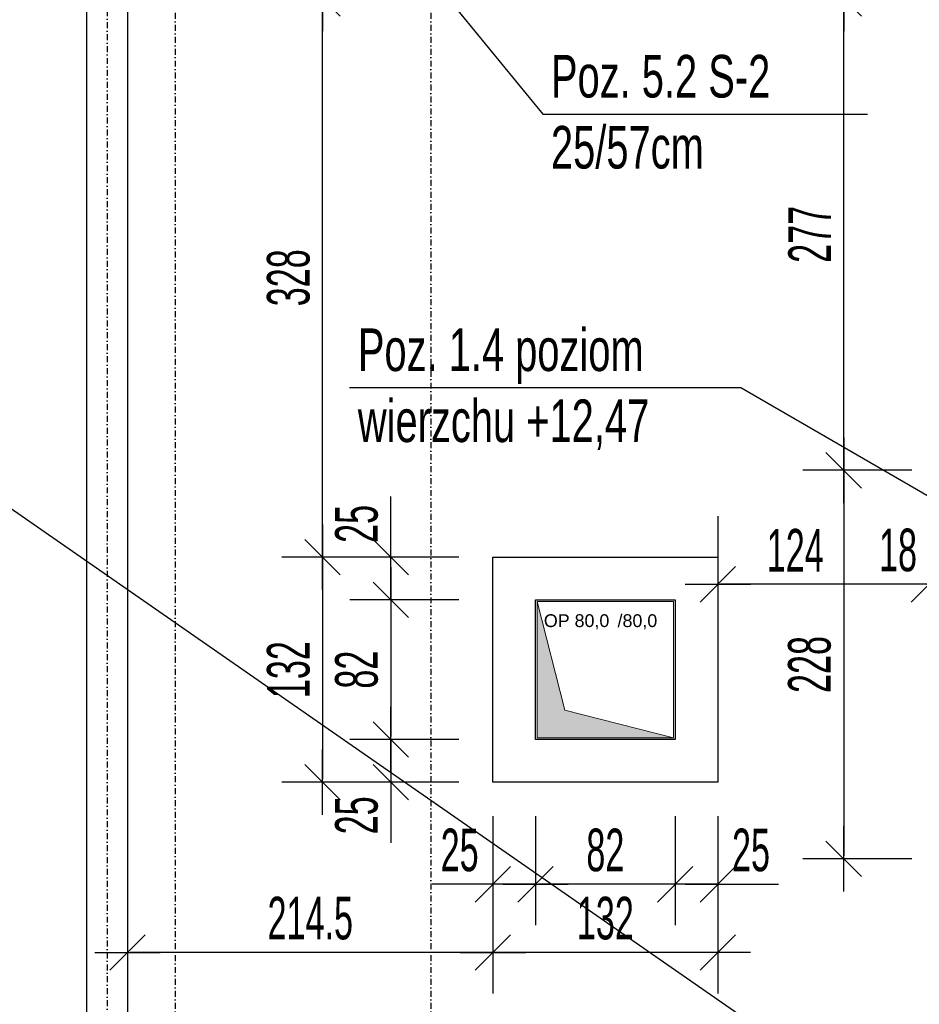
# Model space of a CAD drawing. Header units: millimetres. Extents: x 10513 to 15210, y -3009 to 1704.
# Tile 14 of 18: x 11369 to 11897, y 453 to 1031. Entities that reach past the tile are written whole.
import ezdxf

# ---------------------------------------------------------------- set-up
doc = ezdxf.new("R2010")
doc.units = ezdxf.units.MM
doc.header["$LTSCALE"] = 10
doc.linetypes.add('MO', pattern=[0.7, 0.35, -0.17, 0.01, -0.17])
for name, color, linetype in [('BA_wym', 1, 'Continuous'), ('BD_osm', 1, 'MO'), ('BD_wic', 1, 'Continuous'), ('BD_wig', 3, 'Continuous'), ('BZ_odn', 1, 'Continuous'), ('BZ_txs', 2, 'Continuous')]:
    doc.layers.add(name, color=color, linetype=linetype)
doc.layers.add('Nowe_A-Przebicia_Nr_pióra__1', color=7, linetype='Continuous', lineweight=13)
doc.layers.add('Nowe_A-Przebicia_Nr_pióra__102', color=7, linetype='Continuous', lineweight=5, true_color=0xcccccc)
doc.styles.add('BIKTS', font='bikromsw.shx', dxfattribs={"width": 0.8})
doc.styles.add('BIKWYM', font='bikromsw.shx', dxfattribs={"width": 0.6})
doc.styles.add('STYL_AUTOMATYCZNY_1', font='arial.ttf')
doc.dimstyles.new('BA_KR_100_cm', dxfattribs={"dimtxt": 25, "dimasz": 1.666667, "dimexe": 24, "dimexo": 0, "dimgap": 0, "dimtad": 0, "dimdec": 1, "dimrnd": 0.5, "dimzin": 9, "dimdsep": 46, "dimtxsty": 'BIKWYM', "dimblk": 'WYM-KR', "dimcen": 0, "dimdle": 20, "dimclrd": 256, "dimclre": 256, "dimclrt": 2, "dimadec": 0, "dimazin": 0, "dimtfac": 0.033333, "dimtdec": 1, "dimtmove": 0, "dimatfit": 3, "dimldrblk": 'WYM-KR', "dimfxl": 25, "dimfxlon": 1, "dimtvp": 0.8, "dimtolj": 1, "dimarcsym": 0})
doc.dimstyles.new('BZ_ST_100_cm', dxfattribs={"dimtxt": 25, "dimasz": 1.666667, "dimexe": 24, "dimexo": 0, "dimgap": 0, "dimtad": 0, "dimdec": 1, "dimrnd": 0.5, "dimdsep": 46, "dimtxsty": 'BIKWYM', "dimblk": 'WYM-ST', "dimcen": 0, "dimdle": 20, "dimclrd": 256, "dimclre": 256, "dimclrt": 7, "dimadec": 0, "dimazin": 0, "dimtfac": 0.033333, "dimtdec": 1, "dimtix": 1, "dimtmove": 2, "dimatfit": 3, "dimldrblk": 'WYM-ST', "dimfxl": 25, "dimfxlon": 1, "dimtvp": 0.8, "dimtolj": 1, "dimtzin": 0, "dimarcsym": 0})

# ---------------------------------------------------------------- blocks, each defined once
blk = doc.blocks.new('*T26')
at = {"layer": 'Nowe_A-Przebicia_Nr_pióra__1', "color": 7, "lineweight": 13, "insert": (0, 0.0111), "char_height": 0.075, "attachment_point": 8, "style": 'STYL_AUTOMATYCZNY_1'}
blk.add_mtext('\\A1;{\\pqc;\\pt0;\\fArial|b0|i0|c238|p0;\\W1.000000;OP 80,0\\fArial|b0|i0|c238|p0;\\W1.000000;\\A1{\\H.66x;\\S^  ;}\\fArial|b0|i0|c238|p0;\\W1.000000; /80,0\\fArial|b0|i0|c238|p0;\\W1.000000;\\A1{\\H.66x;\\S^  ;}\\fArial|b0|i0|c238|p0;\\W1.000000;\\fArial|b0|i0|c238|p0;\\W1.000000;\\A1{\\H.66x;\\S^  ;}}', dxfattribs=at)
blk = doc.blocks.new('WYM-ST')
blk.add_hatch(color=256).paths.add_polyline_path([(-13, 2.88), (0, 0), (-13, -2.88)])
blk.add_lwpolyline([(0, 0), (-13, 2.88), (-13, -2.88), (0, 0)])
blk = doc.blocks.new('WYM-KR')
at = {"color": 7, "linetype": 'ByBlock'}
blk.add_line((6.24, 6.24), (-6.24, -6.24), dxfattribs=at)
at = {"linetype": 'ByBlock'}
blk.add_line((11.52, 0), (-11.52, 0), dxfattribs=at)
blk = doc.blocks.new('*D181')
at = {"layer": 'BA_wym', "lineweight": -2}
for p, q in [((11753.78, 563.85), (11753.78, 499.85)), ((11778.78, 563.85), (11778.78, 499.85)), ((11752.11, 523.85), (11750.44, 523.85)), ((11778.78, 523.85), (11753.78, 523.85)), ((11780.44, 523.85), (11814.49, 523.85))]:
    blk.add_line(p, q, dxfattribs=at)
at = {"layer": 'Defpoints', "color": 0}
for p in [(11753.78, 608.85), (11778.78, 583.85), (11753.78, 523.85)]:
    blk.add_point(p, dxfattribs=at)
at = {"layer": 'BA_wym', "lineweight": -2, "xscale": 1.666666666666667, "yscale": 1.666666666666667, "zscale": 1.666666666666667}
blk.add_blockref('WYM-KR', (11753.78, 523.85), dxfattribs=at)
at = {"layer": 'BA_wym', "lineweight": -2, "xscale": 1.666666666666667, "yscale": 1.666666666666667, "zscale": 1.666666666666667, "rotation": 180}
blk.add_blockref('WYM-KR', (11778.78, 523.85), dxfattribs=at)
at = {"layer": 'BA_wym', "color": 2, "insert": (11798.3, 543.85), "char_height": 25, "attachment_point": 5, "style": 'BIKWYM'}
blk.add_mtext('\\A1;25', dxfattribs=at)
blk = doc.blocks.new('*D182')
at = {"layer": 'BA_wym', "lineweight": -2}
for p, q in [((11671.78, 563.85), (11671.78, 499.85)), ((11753.78, 563.85), (11753.78, 499.85)), ((11752.11, 523.85), (11673.44, 523.85))]:
    blk.add_line(p, q, dxfattribs=at)
at = {"layer": 'Defpoints', "color": 0}
for p in [(11671.78, 608.85), (11753.78, 608.85), (11671.78, 523.85)]:
    blk.add_point(p, dxfattribs=at)
at = {"layer": 'BA_wym', "lineweight": -2, "xscale": 1.666666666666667, "yscale": 1.666666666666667, "zscale": 1.666666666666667, "rotation": 180}
blk.add_blockref('WYM-KR', (11671.78, 523.85), dxfattribs=at)
at = {"layer": 'BA_wym', "lineweight": -2, "xscale": 1.666666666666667, "yscale": 1.666666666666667, "zscale": 1.666666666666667}
blk.add_blockref('WYM-KR', (11753.78, 523.85), dxfattribs=at)
at = {"layer": 'BA_wym', "color": 2, "insert": (11712.78, 543.85), "char_height": 25, "attachment_point": 5, "style": 'BIKWYM'}
blk.add_mtext('\\A1;82', dxfattribs=at)
blk = doc.blocks.new('*D183')
at = {"layer": 'BA_wym', "lineweight": -2}
for p, q in [((11646.78, 563.85), (11646.78, 499.85)), ((11671.78, 563.85), (11671.78, 499.85)), ((11645.11, 523.85), (11611.06, 523.85)), ((11671.78, 523.85), (11646.78, 523.85)), ((11673.44, 523.85), (11675.11, 523.85))]:
    blk.add_line(p, q, dxfattribs=at)
at = {"layer": 'Defpoints', "color": 0}
for p in [(11671.78, 608.85), (11646.78, 583.85), (11646.78, 523.85)]:
    blk.add_point(p, dxfattribs=at)
at = {"layer": 'BA_wym', "lineweight": -2, "xscale": 1.666666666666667, "yscale": 1.666666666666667, "zscale": 1.666666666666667}
blk.add_blockref('WYM-KR', (11646.78, 523.85), dxfattribs=at)
at = {"layer": 'BA_wym', "lineweight": -2, "xscale": 1.666666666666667, "yscale": 1.666666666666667, "zscale": 1.666666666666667, "rotation": 180}
blk.add_blockref('WYM-KR', (11671.78, 523.85), dxfattribs=at)
at = {"layer": 'BA_wym', "color": 2, "insert": (11627.25, 543.85), "char_height": 25, "attachment_point": 5, "style": 'BIKWYM'}
blk.add_mtext('\\A1;25', dxfattribs=at)
blk = doc.blocks.new('*D184')
at = {"layer": 'BA_wym', "lineweight": -2}
for p, q in [((11646.78, 523.85), (11646.78, 459.85)), ((11778.78, 523.85), (11778.78, 459.85)), ((11777.11, 483.85), (11648.44, 483.85))]:
    blk.add_line(p, q, dxfattribs=at)
at = {"layer": 'Defpoints', "color": 0}
for p in [(11646.78, 583.85), (11778.78, 583.85), (11646.78, 483.85)]:
    blk.add_point(p, dxfattribs=at)
at = {"layer": 'BA_wym', "lineweight": -2, "xscale": 1.666666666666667, "yscale": 1.666666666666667, "zscale": 1.666666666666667, "rotation": 180}
blk.add_blockref('WYM-KR', (11646.78, 483.85), dxfattribs=at)
at = {"layer": 'BA_wym', "lineweight": -2, "xscale": 1.666666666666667, "yscale": 1.666666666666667, "zscale": 1.666666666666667}
blk.add_blockref('WYM-KR', (11778.78, 483.85), dxfattribs=at)
at = {"layer": 'BA_wym', "color": 2, "insert": (11712.78, 503.85), "char_height": 25, "attachment_point": 5, "style": 'BIKWYM'}
blk.add_mtext('\\A1;132', dxfattribs=at)
blk = doc.blocks.new('*D185')
at = {"layer": 'BA_wym', "lineweight": -2}
for p, q in [((11432.28, 523.85), (11432.28, 459.85)), ((11646.78, 523.85), (11646.78, 459.85)), ((11645.11, 483.85), (11433.94, 483.85))]:
    blk.add_line(p, q, dxfattribs=at)
at = {"layer": 'Defpoints', "color": 0}
for p in [(11646.78, 583.85), (11432.28, 547.68), (11432.28, 483.85)]:
    blk.add_point(p, dxfattribs=at)
at = {"layer": 'BA_wym', "lineweight": -2, "xscale": 1.666666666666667, "yscale": 1.666666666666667, "zscale": 1.666666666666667, "rotation": 180}
blk.add_blockref('WYM-KR', (11432.28, 483.85), dxfattribs=at)
at = {"layer": 'BA_wym', "lineweight": -2, "xscale": 1.666666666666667, "yscale": 1.666666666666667, "zscale": 1.666666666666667}
blk.add_blockref('WYM-KR', (11646.78, 483.85), dxfattribs=at)
at = {"layer": 'BA_wym', "color": 2, "insert": (11539.53, 503.85), "char_height": 25, "attachment_point": 5, "style": 'BIKWYM'}
blk.add_mtext('\\A1;214.5', dxfattribs=at)
blk = doc.blocks.new('*D186')
at = {"layer": 'BA_wym', "lineweight": -2}
for p, q in [((11586.78, 717.52), (11586.78, 751.57)), ((11626.78, 715.85), (11562.78, 715.85)), ((11586.78, 690.85), (11586.78, 715.85)), ((11626.78, 690.85), (11562.78, 690.85)), ((11586.78, 689.19), (11586.78, 687.52))]:
    blk.add_line(p, q, dxfattribs=at)
at = {"layer": 'Defpoints', "color": 0}
for p in [(11586.78, 715.85), (11626.78, 715.85), (11626.78, 690.85)]:
    blk.add_point(p, dxfattribs=at)
at = {"layer": 'BA_wym', "lineweight": -2, "xscale": 1.666666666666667, "yscale": 1.666666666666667, "zscale": 1.666666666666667}
for p, rotation in [((11586.78, 715.85), 270), ((11586.78, 690.85), 90)]:
    blk.add_blockref('WYM-KR', p, dxfattribs=dict(at, rotation=rotation))
at = {"layer": 'BA_wym', "color": 2, "insert": (11566.78, 735.38), "char_height": 25, "attachment_point": 5, "rotation": 90, "style": 'BIKWYM'}
blk.add_mtext('\\A1;25', dxfattribs=at)
blk = doc.blocks.new('*D187')
at = {"layer": 'BA_wym', "lineweight": -2}
for p, q in [((11626.78, 690.85), (11562.78, 690.85)), ((11586.78, 689.19), (11586.78, 610.52)), ((11626.78, 608.85), (11562.78, 608.85))]:
    blk.add_line(p, q, dxfattribs=at)
at = {"layer": 'Defpoints', "color": 0}
for p in [(11626.78, 690.85), (11586.78, 608.85), (11626.78, 608.85)]:
    blk.add_point(p, dxfattribs=at)
at = {"layer": 'BA_wym', "lineweight": -2, "xscale": 1.666666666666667, "yscale": 1.666666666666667, "zscale": 1.666666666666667}
for p, rotation in [((11586.78, 690.85), 90), ((11586.78, 608.85), 270)]:
    blk.add_blockref('WYM-KR', p, dxfattribs=dict(at, rotation=rotation))
at = {"layer": 'BA_wym', "color": 2, "insert": (11566.78, 649.85), "char_height": 25, "attachment_point": 5, "rotation": 90, "style": 'BIKWYM'}
blk.add_mtext('\\A1;82', dxfattribs=at)
blk = doc.blocks.new('*D188')
at = {"layer": 'BA_wym', "lineweight": -2}
for p, q in [((11626.78, 608.85), (11562.78, 608.85)), ((11586.78, 610.52), (11586.78, 612.19)), ((11586.78, 608.85), (11586.78, 583.85)), ((11626.78, 583.85), (11562.78, 583.85)), ((11586.78, 582.19), (11586.78, 548.14))]:
    blk.add_line(p, q, dxfattribs=at)
at = {"layer": 'Defpoints', "color": 0}
for p in [(11626.78, 608.85), (11586.78, 583.85), (11626.78, 583.85)]:
    blk.add_point(p, dxfattribs=at)
at = {"layer": 'BA_wym', "lineweight": -2, "xscale": 1.666666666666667, "yscale": 1.666666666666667, "zscale": 1.666666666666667}
for p, rotation in [((11586.78, 608.85), 270), ((11586.78, 583.85), 90)]:
    blk.add_blockref('WYM-KR', p, dxfattribs=dict(at, rotation=rotation))
at = {"layer": 'BA_wym', "color": 2, "insert": (11566.78, 564.33), "char_height": 25, "attachment_point": 5, "rotation": 90, "style": 'BIKWYM'}
blk.add_mtext('\\A1;25', dxfattribs=at)
blk = doc.blocks.new('*D189')
at = {"layer": 'BA_wym', "lineweight": -2}
for p, q in [((11586.78, 715.85), (11522.78, 715.85)), ((11546.78, 714.19), (11546.78, 585.52)), ((11586.78, 583.85), (11522.78, 583.85))]:
    blk.add_line(p, q, dxfattribs=at)
at = {"layer": 'Defpoints', "color": 0}
for p in [(11586.78, 715.85), (11546.78, 583.85), (11586.78, 583.85)]:
    blk.add_point(p, dxfattribs=at)
at = {"layer": 'BA_wym', "lineweight": -2, "xscale": 1.666666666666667, "yscale": 1.666666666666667, "zscale": 1.666666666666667}
for p, rotation in [((11546.78, 715.85), 90), ((11546.78, 583.85), 270)]:
    blk.add_blockref('WYM-KR', p, dxfattribs=dict(at, rotation=rotation))
at = {"layer": 'BA_wym', "color": 2, "insert": (11526.78, 649.85), "char_height": 25, "attachment_point": 5, "rotation": 90, "style": 'BIKWYM'}
blk.add_mtext('\\A1;132', dxfattribs=at)
blk = doc.blocks.new('*D190')
at = {"layer": 'BA_wym', "lineweight": -2}
for p, q in [((11586.78, 1043.85), (11522.78, 1043.85)), ((11546.78, 717.52), (11546.78, 1042.19)), ((11586.78, 715.85), (11522.78, 715.85))]:
    blk.add_line(p, q, dxfattribs=at)
at = {"layer": 'Defpoints', "color": 0}
for p in [(11546.78, 1043.85), (11586.78, 1043.85), (11586.78, 715.85)]:
    blk.add_point(p, dxfattribs=at)
at = {"layer": 'BA_wym', "lineweight": -2, "xscale": 1.666666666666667, "yscale": 1.666666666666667, "zscale": 1.666666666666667}
for p, rotation in [((11546.78, 1043.85), 90), ((11546.78, 715.85), 270)]:
    blk.add_blockref('WYM-KR', p, dxfattribs=dict(at, rotation=rotation))
at = {"layer": 'BA_wym', "color": 2, "insert": (11526.78, 879.85), "char_height": 25, "attachment_point": 5, "rotation": 90, "style": 'BIKWYM'}
blk.add_mtext('\\A1;328', dxfattribs=at)
blk = doc.blocks.new('*D296')
at = {"layer": 'BA_wym', "lineweight": -2}
for p, q in [((11892.72, 766.85), (11828.72, 766.85)), ((11852.72, 765.19), (11852.72, 540.52)), ((11892.72, 538.85), (11828.72, 538.85))]:
    blk.add_line(p, q, dxfattribs=at)
at = {"layer": 'Defpoints', "color": 0}
for p in [(11892.72, 766.85), (11852.72, 538.85), (11892.72, 538.85)]:
    blk.add_point(p, dxfattribs=at)
at = {"layer": 'BA_wym', "lineweight": -2, "xscale": 1.666666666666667, "yscale": 1.666666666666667, "zscale": 1.666666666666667}
for p, rotation in [((11852.72, 766.85), 90), ((11852.72, 538.85), 270)]:
    blk.add_blockref('WYM-KR', p, dxfattribs=dict(at, rotation=rotation))
at = {"layer": 'BA_wym', "color": 2, "insert": (11832.72, 652.85), "char_height": 25, "attachment_point": 5, "rotation": 90, "style": 'BIKWYM'}
blk.add_mtext('\\A1;228', dxfattribs=at)
blk = doc.blocks.new('*D297')
at = {"layer": 'BA_wym', "lineweight": -2}
for p, q in [((11892.72, 1043.85), (11828.72, 1043.85)), ((11852.72, 768.52), (11852.72, 1042.19)), ((11892.72, 766.85), (11828.72, 766.85))]:
    blk.add_line(p, q, dxfattribs=at)
at = {"layer": 'Defpoints', "color": 0}
for p in [(11852.72, 1043.85), (11892.72, 1043.85), (11892.72, 766.85)]:
    blk.add_point(p, dxfattribs=at)
at = {"layer": 'BA_wym', "lineweight": -2, "xscale": 1.666666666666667, "yscale": 1.666666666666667, "zscale": 1.666666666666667}
for p, rotation in [((11852.72, 1043.85), 90), ((11852.72, 766.85), 270)]:
    blk.add_blockref('WYM-KR', p, dxfattribs=dict(at, rotation=rotation))
at = {"layer": 'BA_wym', "color": 2, "insert": (11832.72, 905.35), "char_height": 25, "attachment_point": 5, "rotation": 90, "style": 'BIKWYM'}
blk.add_mtext('\\A1;277', dxfattribs=at)
blk = doc.blocks.new('*D302')
at = {"layer": 'BA_wym', "lineweight": -2}
for p, q in [((11902.72, 739.93), (11902.72, 675.93)), ((11920.72, 739.93), (11920.72, 675.93)), ((11901.05, 699.93), (11869.86, 699.93)), ((11920.72, 699.93), (11902.72, 699.93)), ((11922.39, 699.93), (11924.05, 699.93))]:
    blk.add_line(p, q, dxfattribs=at)
at = {"layer": 'Defpoints', "color": 0}
for p in [(11902.72, 739.93), (11920.72, 739.93), (11902.72, 699.93)]:
    blk.add_point(p, dxfattribs=at)
at = {"layer": 'BA_wym', "lineweight": -2, "xscale": 1.666666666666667, "yscale": 1.666666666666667, "zscale": 1.666666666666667}
blk.add_blockref('WYM-KR', (11902.72, 699.93), dxfattribs=at)
at = {"layer": 'BA_wym', "lineweight": -2, "xscale": 1.666666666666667, "yscale": 1.666666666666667, "zscale": 1.666666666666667, "rotation": 180}
blk.add_blockref('WYM-KR', (11920.72, 699.93), dxfattribs=at)
at = {"layer": 'BA_wym', "color": 2, "insert": (11884.62, 719.93), "char_height": 25, "attachment_point": 5, "style": 'BIKWYM'}
blk.add_mtext('\\A1;18', dxfattribs=at)
blk = doc.blocks.new('*D305')
at = {"layer": 'BA_wym', "lineweight": -2}
for p, q in [((11778.78, 739.93), (11778.78, 675.93)), ((11902.72, 739.93), (11902.72, 675.93)), ((11901.05, 699.93), (11780.44, 699.93))]:
    blk.add_line(p, q, dxfattribs=at)
at = {"layer": 'Defpoints', "color": 0}
for p in [(11778.78, 739.93), (11902.72, 739.93), (11778.78, 699.93)]:
    blk.add_point(p, dxfattribs=at)
at = {"layer": 'BA_wym', "lineweight": -2, "xscale": 1.666666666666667, "yscale": 1.666666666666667, "zscale": 1.666666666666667, "rotation": 180}
blk.add_blockref('WYM-KR', (11778.78, 699.93), dxfattribs=at)
at = {"layer": 'BA_wym', "lineweight": -2, "xscale": 1.666666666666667, "yscale": 1.666666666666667, "zscale": 1.666666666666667}
blk.add_blockref('WYM-KR', (11902.72, 699.93), dxfattribs=at)
at = {"layer": 'BA_wym', "color": 2, "insert": (11824.29, 719.93), "char_height": 25, "attachment_point": 5, "style": 'BIKWYM'}
blk.add_mtext('\\A1;124', dxfattribs=at)

msp = doc.modelspace()

# ---------------------------------------------------------------- hatches: boundary and pattern name
at = {"layer": 'Nowe_A-Przebicia_Nr_pióra__102', "linetype": 'Continuous', "lineweight": 5, "true_color": 0xcccccc}
msp.add_hatch(color=254, dxfattribs=at).paths.add_polyline_path([(11752.78, 609.85), (11672.78, 609.85), (11672.78, 689.85), (11688.94, 626.01)])

# ---------------------------------------------------------------- linework, layer by layer
at = {"layer": 'BD_osm'}
for points in [[(11460.28, 1462.29), (11460.28, -1247.15)], [(11610.28, 1462.29), (11610.28, -1247.15)]]:
    msp.add_lwpolyline(points, dxfattribs=at)
at = {"layer": 'BD_osm', "color": 1}
msp.add_lwpolyline([(11420.28, 1043.85), (11420.28, -731.15)], dxfattribs=at)
at = {"layer": 'BD_wic', "color": 1}
msp.add_lwpolyline([(13487.78, -731.15), (10932.78, 1043.85)], dxfattribs=at)
at = {"layer": 'BD_wig'}
for points in [[(11408.28, 1043.85), (11432.28, 1043.85), (11432.28, -731.15), (11408.28, -731.15)], [(11778.78, 583.85), (11646.78, 583.85), (11646.78, 715.85), (11778.78, 715.85)], [(11753.78, 608.85), (11671.78, 608.85), (11671.78, 690.85), (11753.78, 690.85)]]:
    msp.add_lwpolyline(points, close=True, dxfattribs=at)
at = {"layer": 'Nowe_A-Przebicia_Nr_pióra__1', "color": 7, "linetype": 'Continuous', "lineweight": 13}
for p, q in [((11688.94, 626.01), (11672.78, 689.85)), ((11672.78, 689.85), (11752.78, 689.85)), ((11672.78, 609.85), (11672.78, 689.85)), ((11752.78, 689.85), (11752.78, 609.85)), ((11752.78, 609.85), (11688.94, 626.01)), ((11752.78, 609.85), (11672.78, 609.85))]:
    msp.add_line(p, q, dxfattribs=at)

# ---------------------------------------------------------------- block references
at = {"layer": 'Nowe_A-Przebicia_Nr_pióra__1', "color": 7, "lineweight": 13, "xscale": 100, "yscale": 100, "zscale": 100000}
msp.add_blockref('*T26', (11711.89, 671.55), dxfattribs=at)

# ---------------------------------------------------------------- texts
at = {"layer": 'BZ_txs', "char_height": 25, "width": 452.0462, "attachment_point": 1, "style": 'BIKTS'}
for s, insert in [('{\\W0.7;Poz. 5.2 S-2\\P\\A1;25/57cm}', (11680.84, 1010.66)), ('{\\W0.7;Poz. 1.4\\A1; poziom\\Pwierzchu +12,47}', (11567.47, 850.11))]:
    msp.add_mtext(s, dxfattribs=dict(at, insert=insert))

# ---------------------------------------------------------------- dimensions: what is measured, and where the dimension line sits
at = {"layer": 'BA_wym'}
for base, p1, p2, picture, middle in [((11546.78, 1043.85), (11586.78, 715.85), (11586.78, 1043.85), '*D190', (11526.78, 879.85)), ((11852.72, 1043.85), (11892.72, 766.85), (11892.72, 1043.85), '*D297', (11832.72, 905.35)), ((11852.72, 538.85), (11892.72, 766.85), (11892.72, 538.85), '*D296', (11832.72, 652.85)), ((11586.78, 715.85), (11626.78, 690.85), (11626.78, 715.85), '*D186', (11566.78, 735.38)), ((11546.78, 583.85), (11586.78, 715.85), (11586.78, 583.85), '*D189', (11526.78, 649.85)), ((11586.78, 608.85), (11626.78, 690.85), (11626.78, 608.85), '*D187', (11566.78, 649.85)), ((11586.78, 583.85), (11626.78, 608.85), (11626.78, 583.85), '*D188', (11566.78, 564.33))]:
    dim = msp.add_linear_dim(base=base, p1=p1, p2=p2, angle=90, dimstyle='BA_KR_100_cm', override={"dimblk": 'WYM-KR', "dimatfit": 1, "dimfxl": 40}, dxfattribs=at)
    dim.commit()
    dim.dimension.update_dxf_attribs({"geometry": picture, "text_midpoint": middle})
for base, p1, p2, picture, middle in [((11778.78, 699.93), (11902.72, 739.93), (11778.78, 739.93), '*D305', (11824.29, 699.93)), ((11753.78, 523.85), (11778.78, 583.85), (11753.78, 608.85), '*D181', (11798.3, 523.85))]:
    dim = msp.add_linear_dim(base=base, p1=p1, p2=p2, dimstyle='BA_KR_100_cm', override={"dimblk": 'WYM-KR', "dimatfit": 1, "dimfxl": 40}, dxfattribs=at)
    dim.commit()
    dim.dimension.update_dxf_attribs({"geometry": picture, "text_midpoint": middle, "dimtype": 160})
for base, p1, p2, picture, middle in [((11902.72, 699.93), (11920.72, 739.93), (11902.72, 739.93), '*D302', (11884.62, 719.93)), ((11646.78, 523.85), (11671.78, 608.85), (11646.78, 583.85), '*D183', (11627.25, 543.85)), ((11671.78, 523.85), (11753.78, 608.85), (11671.78, 608.85), '*D182', (11712.78, 543.85)), ((11432.28, 483.85), (11646.78, 583.85), (11432.28, 547.68), '*D185', (11539.53, 503.85)), ((11646.78, 483.85), (11778.78, 583.85), (11646.78, 583.85), '*D184', (11712.78, 503.85))]:
    dim = msp.add_linear_dim(base=base, p1=p1, p2=p2, dimstyle='BA_KR_100_cm', override={"dimblk": 'WYM-KR', "dimatfit": 1, "dimfxl": 40}, dxfattribs=at)
    dim.commit()
    dim.dimension.update_dxf_attribs({"geometry": picture, "text_midpoint": middle})

# ---------------------------------------------------------------- leaders
at = {"layer": 'BZ_odn', "has_arrowhead": 0}
for points in [[(11610.28, 1056.35), (11675.98, 975.86), (11866.62, 975.86)], [(12072.78, 652.85), (11792.35, 815.31), (11562.6, 815.31)]]:
    msp.add_leader(points, dimstyle='BZ_ST_100_cm', dxfattribs=at)

doc.saveas('drawing.dxf')
